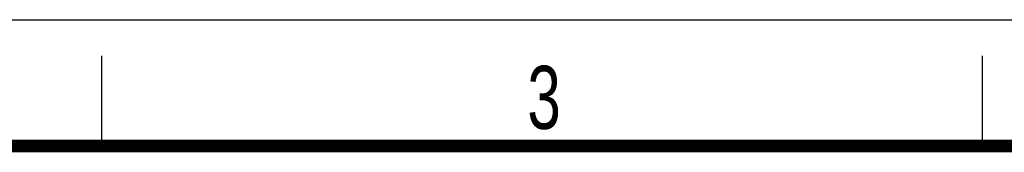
# Model space of a CAD drawing. Header units: millimetres. Extents: x 0 to 210, y 0 to 297.
# Tile 24 of 25: x 100 to 155, y 290 to 297. Entities that reach past the tile are written whole.
import ezdxf

# ---------------------------------------------------------------- set-up
doc = ezdxf.new("R2010")
doc.units = ezdxf.units.MM
doc.header["$LTSCALE"] = 19.36
doc.layers.get('0').update_dxf_attribs({"linetype": 'CONTINUOUS'})
doc.styles.add('TEXTSTYLE_2', font='txt', dxfattribs={"width": 0.75})

msp = doc.modelspace()

# ---------------------------------------------------------------- linework, layer by layer
at = {"color": 2, "linetype": 'CONTINUOUS'}
for p, q in [((0, 297), (210, 297)), ((105, 290), (105, 295)), ((154, 290), (154, 295))]:
    msp.add_line(p, q, dxfattribs=at)
at = {"color": 7, "linetype": 'CONTINUOUS', "const_width": 0.7}
msp.add_lwpolyline([(7, 290), (203, 290)], dxfattribs=at)

# ---------------------------------------------------------------- texts
at = {"color": 5, "linetype": 'CONTINUOUS', "style": 'TEXTSTYLE_2', "width": 0.714286}
msp.add_text('3', height=3.5, dxfattribs=at).set_placement((128.68391, 290.94286))

doc.saveas('drawing.dxf')
